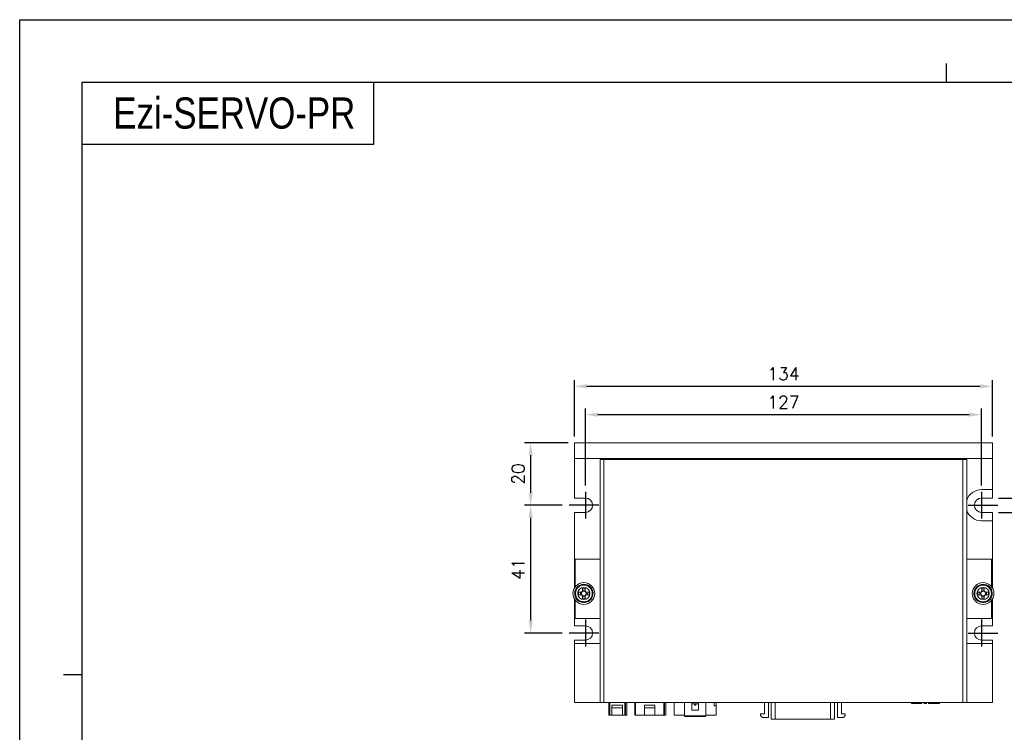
# Model space of a CAD drawing. Header units: millimetres. Extents: x 0 to 594, y 0 to 420.
# Tile 4 of 6: x 0 to 316, y 191 to 420. Entities that reach past the tile are written whole.
import ezdxf

# ---------------------------------------------------------------- set-up
doc = ezdxf.new("R2010")
doc.units = ezdxf.units.MM
doc.header["$PDSIZE"] = -1
doc.linetypes.add('CENTER2', pattern=[28.575, 19.05, -3.175, 3.175, -3.175])
doc.styles.add('H', font='txt')
doc.styles.get("Standard").update_dxf_attribs({"font": 'txt.shx', "bigfont": 'whgtxt.shx'})
doc.dimstyles.new('ISO-25', dxfattribs={"dimtxt": 2.5, "dimasz": 2.5, "dimexe": 1.25, "dimexo": 0.625, "dimtad": 1, "dimtxsty": 'Standard', "dimcen": 2.5, "dimadec": 0, "dimazin": 0, "dimtfac": 1, "dimtmove": 0, "dimatfit": 3, "dimfxl": 0, "dimarcsym": 0})

# ---------------------------------------------------------------- blocks, each defined once
blk = doc.blocks.new('*D6')
at = {"color": 8, "lineweight": -2}
for p, q in [((177.88, 286.28), (177.88, 304.41)), ((311.88, 286.28), (311.88, 304.41)), ((181.88, 302.41), (307.88, 302.41))]:
    blk.add_line(p, q, dxfattribs=at)
at = {"color": 8}
for points in [[(181.88, 303.08), (181.88, 301.74), (177.88, 302.41)], [(307.88, 303.08), (307.88, 301.74), (311.88, 302.41)]]:
    blk.add_solid(points, dxfattribs=at)
at = {"layer": 'Defpoints', "color": 0}
for p in [(311.88, 302.41), (177.88, 284.28), (311.88, 284.28)]:
    blk.add_point(p, dxfattribs=at)
at = {"color": 3, "insert": (244.88, 306.41), "char_height": 4, "attachment_point": 5}
blk.add_mtext('\\A1;134', dxfattribs=at)
blk = doc.blocks.new('*D7')
at = {"color": 8, "lineweight": -2}
for p, q in [((181.38, 270.58), (181.38, 295.32)), ((308.38, 270.58), (308.38, 295.32)), ((185.38, 293.32), (304.38, 293.32))]:
    blk.add_line(p, q, dxfattribs=at)
at = {"color": 8}
for points in [[(185.38, 293.98), (185.38, 292.65), (181.38, 293.32)], [(304.38, 293.98), (304.38, 292.65), (308.38, 293.32)]]:
    blk.add_solid(points, dxfattribs=at)
at = {"layer": 'Defpoints', "color": 0}
for p in [(308.38, 293.32), (181.38, 268.58), (308.38, 268.58)]:
    blk.add_point(p, dxfattribs=at)
at = {"color": 3, "insert": (244.88, 297.32), "char_height": 4, "attachment_point": 5}
blk.add_mtext('\\A1;127', dxfattribs=at)
blk = doc.blocks.new('*D8')
at = {"color": 8, "lineweight": -2}
for p, q in [((326.39, 270.58), (326.39, 294.58)), ((313.88, 266.58), (328.39, 266.58)), ((326.39, 261.98), (326.39, 266.58)), ((313.88, 261.98), (328.39, 261.98)), ((326.39, 257.98), (326.39, 253.98))]:
    blk.add_line(p, q, dxfattribs=at)
at = {"color": 8}
for points in [[(325.72, 270.58), (327.05, 270.58), (326.39, 266.58)], [(325.72, 257.98), (327.05, 257.98), (326.39, 261.98)]]:
    blk.add_solid(points, dxfattribs=at)
at = {"layer": 'Defpoints', "color": 0}
for p in [(311.88, 266.58), (326.39, 266.58), (311.88, 261.98)]:
    blk.add_point(p, dxfattribs=at)
at = {"color": 3, "insert": (322.39, 284.58), "char_height": 4, "attachment_point": 5, "rotation": 90}
blk.add_mtext('\\A1;4-4.6', dxfattribs=at)
blk = doc.blocks.new('*D9')
at = {"color": 8, "lineweight": -2}
for p, q in [((175.88, 284.28), (161.83, 284.28)), ((163.83, 280.28), (163.83, 268.28)), ((173.88, 264.28), (161.83, 264.28))]:
    blk.add_line(p, q, dxfattribs=at)
at = {"color": 8}
for points in [[(163.16, 280.28), (164.5, 280.28), (163.83, 284.28)], [(163.16, 268.28), (164.5, 268.28), (163.83, 264.28)]]:
    blk.add_solid(points, dxfattribs=at)
at = {"layer": 'Defpoints', "color": 0}
for p in [(177.88, 284.28), (163.83, 264.28), (175.88, 264.28)]:
    blk.add_point(p, dxfattribs=at)
at = {"color": 3, "insert": (159.83, 274.28), "char_height": 4, "attachment_point": 5, "rotation": 90}
blk.add_mtext('\\A1;20', dxfattribs=at)
blk = doc.blocks.new('*D10')
at = {"color": 8, "lineweight": -2}
for p, q in [((173.88, 264.28), (161.83, 264.28)), ((163.83, 260.28), (163.83, 227.28)), ((173.88, 223.28), (161.83, 223.28))]:
    blk.add_line(p, q, dxfattribs=at)
at = {"color": 8}
for points in [[(163.16, 260.28), (164.5, 260.28), (163.83, 264.28)], [(163.16, 227.28), (164.5, 227.28), (163.83, 223.28)]]:
    blk.add_solid(points, dxfattribs=at)
at = {"layer": 'Defpoints', "color": 0}
for p in [(175.88, 264.28), (163.83, 223.28), (175.88, 223.28)]:
    blk.add_point(p, dxfattribs=at)
at = {"color": 3, "insert": (159.83, 243.78), "char_height": 4, "attachment_point": 5, "rotation": 90}
blk.add_mtext('\\A1;41', dxfattribs=at)

msp = doc.modelspace()

# ---------------------------------------------------------------- linework, layer by layer
at = {"color": 4}
for p, q in [((297, 406), (297, 400)), ((14, 210), (20, 210))]:
    msp.add_line(p, q, dxfattribs=at)
for p, q in [((113.3901, 400), (113.3901, 380)), ((113.3901, 380), (20, 380))]:
    msp.add_line(p, q)
at = {"color": 7, "linetype": 'Continuous', "lineweight": 15}
for p, q in [((177.885, 284.2758), (177.885, 279.2758)), ((177.885, 284.2758), (311.885, 284.2758)), ((311.885, 284.2758), (311.885, 279.2758)), ((177.885, 279.2758), (311.885, 279.2758)), ((177.885, 279.2758), (177.885, 266.5758)), ((186.135, 200.9758), (186.135, 278.9758)), ((186.135, 278.9758), (187.335, 278.9758)), ((187.335, 278.9758), (187.335, 200.9758)), ((187.335, 278.9758), (302.435, 278.9758)), ((213.885, 279.2758), (213.885, 278.9758)), ((301.885, 278.9758), (301.885, 279.2758)), ((302.435, 200.9758), (302.435, 278.9758)), ((302.435, 278.9758), (303.635, 278.9758)), ((303.635, 278.9758), (303.635, 200.9758)), ((311.885, 279.2758), (311.885, 269.2758)), ((311.885, 269.2758), (308.385, 269.2758)), ((311.885, 266.5758), (311.885, 269.2758)), ((181.385, 266.5758), (177.885, 266.5758)), ((308.385, 266.5758), (311.885, 266.5758)), ((177.885, 261.9758), (177.885, 237.7786)), ((181.385, 261.9758), (177.885, 261.9758)), ((308.385, 261.9758), (311.885, 261.9758)), ((308.385, 259.2758), (311.885, 259.2758)), ((311.885, 259.2758), (311.885, 261.9758)), ((311.885, 259.2758), (311.885, 237.7786)), ((178.135, 246.9758), (186.135, 246.9758)), ((178.135, 238.1409), (178.135, 246.9758)), ((303.635, 246.9758), (311.635, 246.9758)), ((311.635, 246.9758), (311.635, 238.1409)), ((180.489, 237.6667), (180.489, 236.7476)), ((180.489, 237.0629), (181.281, 237.0629)), ((181.281, 236.7476), (181.281, 237.6667)), ((308.489, 237.6667), (308.489, 236.7476)), ((308.489, 237.0629), (309.281, 237.0629)), ((309.281, 236.7476), (309.281, 237.6667)), ((177.885, 234.173), (177.885, 225.5758)), ((177.935, 235.9758), (178.135, 235.9758)), ((177.9351, 236.0012), (178.1351, 236.0012)), ((177.9628, 235.5717), (178.1648, 235.5717)), ((178.135, 227.9758), (178.135, 233.8108)), ((180.1132, 236.3718), (179.1941, 236.3718)), ((179.1941, 235.5798), (180.1132, 235.5798)), ((179.7979, 235.5798), (179.7979, 236.3718)), ((180.2232, 236.3718), (180.1132, 236.3718)), ((180.1132, 235.5798), (180.2232, 235.5798)), ((180.489, 236.7476), (180.489, 236.6376)), ((180.489, 235.3141), (180.489, 235.2041)), ((180.489, 235.2041), (180.489, 234.2849)), ((181.281, 234.8888), (180.489, 234.8888)), ((181.281, 236.6376), (181.281, 236.7476)), ((181.281, 235.2041), (181.281, 235.3141)), ((181.281, 234.2849), (181.281, 235.2041)), ((181.6567, 236.3718), (181.5467, 236.3718)), ((181.5467, 235.5798), (181.6567, 235.5798)), ((182.5759, 236.3718), (181.6567, 236.3718)), ((181.6567, 235.5798), (182.5759, 235.5798)), ((181.972, 236.3718), (181.972, 235.5798)), ((305.935, 235.9758), (306.135, 235.9758)), ((305.9351, 236.0012), (306.1351, 236.0012)), ((305.9628, 235.5717), (306.1648, 235.5717)), ((308.1132, 236.3718), (307.1941, 236.3718)), ((307.1941, 235.5798), (308.1132, 235.5798)), ((307.7979, 235.5798), (307.7979, 236.3718)), ((308.2232, 236.3718), (308.1132, 236.3718)), ((308.1132, 235.5798), (308.2232, 235.5798)), ((308.489, 236.7476), (308.489, 236.6376)), ((308.489, 235.3141), (308.489, 235.2041)), ((308.489, 235.2041), (308.489, 234.2849)), ((309.281, 234.8888), (308.489, 234.8888)), ((309.281, 236.6376), (309.281, 236.7476)), ((309.281, 235.2041), (309.281, 235.3141)), ((309.281, 234.2849), (309.281, 235.2041)), ((309.6567, 236.3718), (309.5467, 236.3718)), ((309.5467, 235.5798), (309.6567, 235.5798)), ((310.5759, 236.3718), (309.6567, 236.3718)), ((309.6567, 235.5798), (310.5759, 235.5798)), ((309.972, 236.3718), (309.972, 235.5798)), ((311.635, 233.8108), (311.635, 227.9758)), ((311.885, 234.173), (311.885, 225.5758)), ((186.135, 227.9758), (178.135, 227.9758)), ((311.635, 227.9758), (303.635, 227.9758)), ((181.385, 225.5758), (177.885, 225.5758)), ((308.385, 225.5758), (311.885, 225.5758)), ((177.885, 220.9758), (177.885, 219.9758)), ((181.385, 220.9758), (177.885, 220.9758)), ((177.885, 219.9758), (186.135, 219.9758)), ((177.885, 219.9758), (177.885, 200.9758)), ((303.635, 219.9758), (311.885, 219.9758)), ((308.385, 220.9758), (311.885, 220.9758)), ((311.885, 220.9758), (311.885, 219.9758)), ((311.885, 219.9758), (311.885, 200.9758)), ((177.885, 200.9758), (186.135, 200.9758)), ((187.335, 200.9758), (186.135, 200.9758)), ((187.335, 200.9758), (302.435, 200.9758)), ((188.885, 196.9758), (188.885, 200.9758)), ((189.885, 200.1483), (189.885, 199.3258)), ((189.885, 200.1483), (193.285, 200.1483)), ((193.285, 199.3258), (189.885, 199.3258)), ((189.885, 199.3258), (189.885, 196.9758)), ((193.285, 200.1483), (193.285, 199.3258)), ((193.285, 196.9758), (193.285, 199.3258)), ((194.285, 200.9758), (194.285, 196.9758)), ((194.685, 196.9758), (194.685, 200.9758)), ((197.185, 196.9758), (197.185, 200.9758)), ((200.285, 200.1483), (203.685, 200.1483)), ((200.285, 200.1483), (200.285, 199.3258)), ((203.685, 199.3258), (200.285, 199.3258)), ((200.285, 199.3258), (200.285, 196.9758)), ((203.685, 200.1483), (203.685, 199.3258)), ((203.685, 196.9758), (203.685, 199.3258)), ((206.785, 200.9758), (206.785, 196.9758)), ((207.185, 196.9758), (207.185, 200.9758)), ((209.885, 200.9758), (209.885, 196.9758)), ((213.16, 200.9758), (213.16, 196.6758)), ((215.485, 198.5758), (215.485, 200.9758)), ((215.485, 200.5758), (217.685, 200.5758)), ((216.335, 200.5758), (216.335, 200.1258)), ((216.835, 200.1258), (216.335, 200.1258)), ((216.835, 200.1258), (216.835, 200.5758)), ((217.685, 200.9758), (217.685, 198.5758)), ((220.01, 200.9758), (220.01, 196.6758)), ((222.685, 199.9758), (222.685, 200.9758)), ((223.285, 199.9758), (222.685, 199.9758)), ((223.285, 200.9758), (223.285, 199.9758)), ((223.285, 196.9758), (223.285, 199.9758)), ((238.808, 197.4198), (238.808, 200.9758)), ((240.078, 200.9758), (240.078, 196.1498)), ((240.967, 200.9758), (240.967, 195.6418)), ((242.237, 200.9758), (242.237, 195.6418)), ((260.017, 200.9758), (260.017, 195.6418)), ((261.287, 195.6418), (261.287, 200.9758)), ((262.176, 196.1498), (262.176, 200.9758)), ((263.446, 200.9758), (263.446, 197.4198)), ((285.906, 200.6758), (285.906, 200.9758)), ((286.16, 200.6758), (285.906, 200.6758)), ((286.16, 200.6758), (286.16, 200.9758)), ((286.381, 200.6758), (286.16, 200.6758)), ((286.381, 200.6758), (286.381, 200.9758)), ((286.54, 200.6758), (286.381, 200.6758)), ((286.54, 200.6758), (286.54, 200.9758)), ((286.6667, 200.6758), (286.54, 200.6758)), ((286.6667, 200.9758), (286.6667, 200.6758)), ((286.6667, 200.6758), (286.728, 200.6758)), ((286.728, 200.9758), (286.728, 200.6758)), ((286.728, 200.6758), (287.049, 200.6758)), ((287.049, 200.9758), (287.049, 200.6758)), ((287.049, 200.6758), (287.1787, 200.6758)), ((287.1697, 200.6758), (287.1697, 200.9758)), ((287.1697, 200.6758), (287.3185, 200.6758)), ((287.3185, 200.9758), (287.3185, 200.6758)), ((287.3185, 200.6758), (287.7168, 200.6758)), ((287.7168, 200.6758), (287.7168, 200.9758)), ((287.7168, 200.6758), (287.8582, 200.6758)), ((287.8582, 200.9758), (287.8582, 200.6758)), ((287.8582, 200.6758), (288.3201, 200.6758)), ((288.3201, 200.9758), (288.3201, 200.6758)), ((288.3201, 200.6758), (288.3515, 200.6758)), ((288.3515, 200.6758), (288.3515, 200.9758)), ((288.3864, 200.6758), (288.3515, 200.6758)), ((288.3864, 200.6758), (288.3864, 200.9758)), ((288.9774, 200.6758), (288.3864, 200.6758)), ((288.9774, 200.6758), (288.9774, 200.9758)), ((289.0483, 200.6758), (288.9774, 200.6758)), ((289.0483, 200.6758), (289.0483, 200.9758)), ((289.2296, 200.6758), (289.0483, 200.6758)), ((289.2296, 200.6758), (289.2296, 200.9758)), ((289.2646, 200.6758), (289.2296, 200.6758)), ((289.2646, 200.6758), (289.2646, 200.9758)), ((290.0127, 200.9758), (290.0127, 200.6758)), ((290.0127, 200.6758), (290.015, 200.6758)), ((290.015, 200.9758), (290.015, 200.6758)), ((290.015, 200.6758), (290.037, 200.6758)), ((290.037, 200.9758), (290.037, 200.6758)), ((290.037, 200.6758), (290.0683, 200.6758)), ((290.0683, 200.9758), (290.0683, 200.6758)), ((290.0683, 200.6758), (290.2414, 200.6758)), ((290.2414, 200.9758), (290.2414, 200.6758)), ((290.2414, 200.6758), (290.6044, 200.6758)), ((290.6044, 200.9758), (290.6044, 200.6758)), ((290.6044, 200.6758), (290.6998, 200.6758)), ((290.6998, 200.6758), (290.6998, 200.9758)), ((290.6998, 200.6758), (290.735, 200.6758)), ((290.7326, 200.6758), (290.7558, 200.6758)), ((290.735, 200.6758), (290.735, 200.9758)), ((290.7558, 200.6758), (290.7558, 200.9758)), ((290.7558, 200.6758), (290.7581, 200.6758)), ((290.7581, 200.6758), (290.7581, 200.9758)), ((291.3436, 200.9758), (291.3436, 200.6758)), ((291.3436, 200.6758), (291.3856, 200.6758)), ((291.3856, 200.6758), (291.3856, 200.9758)), ((291.5287, 200.6758), (291.3856, 200.6758)), ((291.5287, 200.6758), (291.5287, 200.9758)), ((291.5334, 200.6758), (291.5287, 200.6758)), ((291.5334, 200.6758), (291.5334, 200.9758)), ((291.5439, 200.6758), (291.5334, 200.6758)), ((291.5439, 200.9758), (291.5439, 200.6758)), ((291.5439, 200.6758), (291.546, 200.6758)), ((291.546, 200.9758), (291.546, 200.6758)), ((291.546, 200.6758), (291.7075, 200.6758)), ((291.7075, 200.9758), (291.7075, 200.6758)), ((291.7075, 200.6758), (292.1042, 200.6758)), ((292.1042, 200.9758), (292.1042, 200.6758)), ((292.1042, 200.6758), (292.2622, 200.6758)), ((292.2622, 200.6758), (292.2622, 200.9758)), ((293.4968, 200.6758), (292.2622, 200.6758)), ((293.4968, 200.6758), (293.4968, 200.9758)), ((293.5917, 200.6758), (293.4968, 200.6758)), ((293.5917, 200.6758), (293.5917, 200.9758)), ((294.3448, 200.6758), (293.5917, 200.6758)), ((294.3448, 200.6758), (294.3448, 200.9758)), ((294.5511, 200.6758), (294.3448, 200.6758)), ((294.5511, 200.9758), (294.5511, 200.6758)), ((294.565, 200.6758), (294.5511, 200.6758)), ((294.5511, 200.6758), (294.6734, 200.6758)), ((294.565, 200.6758), (294.565, 200.9758)), ((294.6734, 200.9758), (294.6734, 200.6758)), ((294.6734, 200.6758), (294.8665, 200.6758)), ((294.8665, 200.6758), (294.8665, 200.9758)), ((303.635, 200.9758), (302.435, 200.9758)), ((303.635, 200.9758), (311.885, 200.9758)), ((188.885, 196.9758), (189.185, 196.9758)), ((189.185, 196.9758), (189.885, 196.9758)), ((189.885, 196.9758), (193.285, 196.9758)), ((193.285, 196.9758), (193.985, 196.9758)), ((193.985, 196.9758), (194.285, 196.9758)), ((194.285, 196.9758), (194.685, 196.9758)), ((197.185, 196.9758), (197.485, 196.9758)), ((197.485, 196.9758), (200.285, 196.9758)), ((200.285, 196.9758), (203.685, 196.9758)), ((203.685, 196.9758), (206.485, 196.9758)), ((206.485, 196.9758), (206.785, 196.9758)), ((206.785, 196.9758), (207.185, 196.9758)), ((213.16, 196.9758), (209.885, 196.9758)), ((213.16, 196.6758), (220.01, 196.6758)), ((213.16, 196.6758), (213.36, 196.4758)), ((213.36, 196.4758), (219.81, 196.4758)), ((217.685, 198.5758), (215.485, 198.5758)), ((219.81, 196.4758), (220.01, 196.6758)), ((220.01, 196.9758), (223.285, 196.9758)), ((237.538, 196.7848), (237.538, 197.4198)), ((238.808, 197.4198), (237.538, 197.4198)), ((237.538, 196.7848), (238.173, 196.1498)), ((240.078, 196.1498), (238.173, 196.1498)), ((262.176, 196.1498), (264.081, 196.1498)), ((264.716, 197.4198), (263.446, 197.4198)), ((264.716, 196.7848), (264.081, 196.1498)), ((264.716, 197.4198), (264.716, 196.7848)), ((240.967, 195.6418), (242.237, 195.6418)), ((242.237, 195.6418), (260.017, 195.6418)), ((260.017, 195.6418), (261.287, 195.6418))]:
    msp.add_line(p, q, dxfattribs=at)
at = {"color": 1, "linetype": 'CENTER2', "ltscale": 0.5}
for p, q in [((181.385, 268.5758), (181.385, 259.9758)), ((308.385, 268.5758), (308.385, 259.9758)), ((185.685, 264.2758), (175.885, 264.2758)), ((304.085, 264.2758), (313.885, 264.2758)), ((181.385, 227.5758), (181.385, 218.9758)), ((308.385, 227.5758), (308.385, 218.9758)), ((185.685, 223.2758), (175.885, 223.2758)), ((304.085, 223.2758), (313.885, 223.2758))]:
    msp.add_line(p, q, dxfattribs=at)
at = {"color": 8, "linetype": 'Continuous', "lineweight": 15}
for p, q in [((189.185, 196.9758), (189.185, 200.9758)), ((193.985, 196.9758), (193.985, 200.9758)), ((197.485, 196.9758), (197.485, 200.9758)), ((206.485, 196.9758), (206.485, 200.9758))]:
    msp.add_line(p, q, dxfattribs=at)
at = {"color": 6}
msp.add_lwpolyline([(0, 420), (594, 420), (594, 0), (0, 0)], close=True, dxfattribs=at)
at = {"color": 4}
msp.add_lwpolyline([(20, 400), (574, 400), (574, 20), (20, 20)], close=True, dxfattribs=at)
at = {"color": 7, "linetype": 'Continuous', "lineweight": 15}
for centre, radius in [((180.885, 235.9758), 3.5), ((180.885, 235.9758), 2.75), ((180.885, 235.9758), 2.6759), ((180.885, 235.9758), 1.9596), ((308.885, 235.9758), 3.5), ((308.885, 235.9758), 2.75), ((308.885, 235.9758), 2.6759), ((308.885, 235.9758), 1.9596)]:
    msp.add_circle(centre, radius, dxfattribs=at)
for centre, radius, start, end in [((308.385, 264.2758), 5, 90, 161.805128), ((181.385, 264.2758), 2.3, 270, 90), ((308.385, 264.2758), 2.3, 90, 270), ((308.385, 264.2758), 5, 198.194872, 270), ((180.885, 235.9758), 2.95, 187.874192, 179.506601), ((180.885, 222.3677), 15.3041, 88.517278, 91.482722), ((308.885, 235.9758), 2.95, 187.874192, 179.506601), ((308.885, 222.3679), 15.3039, 88.517266, 91.482734), ((180.885, 235.9758), 2.95, 180, 187.874192), ((194.5124, 235.9758), 15.3235, 178.519156, 181.480844), ((180.885, 235.9758), 0.8674, 117.162933, 152.837067), ((180.885, 235.9758), 0.8674, 207.162933, 242.837067), ((180.885, 235.9758), 0.7712, 149.103931, 210.896069), ((180.885, 235.9758), 0.7712, 120.896069, 149.103931), ((180.885, 235.9758), 0.7712, 210.896069, 239.103931), ((180.885, 235.9758), 0.7712, 59.103931, 120.896069), ((180.885, 235.9758), 0.7712, 239.103931, 300.896069), ((180.885, 249.5852), 15.3054, 268.517397, 271.482603), ((180.885, 235.9758), 0.8674, 27.162933, 62.837067), ((180.885, 235.9758), 0.7712, 30.896069, 59.103931), ((180.885, 235.9758), 0.7712, 300.896069, 329.103931), ((180.885, 235.9758), 0.8674, 297.162933, 332.837067), ((180.885, 235.9758), 0.7712, 329.103931, 30.896069), ((167.2847, 235.9758), 15.2962, 358.516521, 1.483479), ((308.885, 235.9758), 2.95, 180, 187.874192), ((322.492, 235.9758), 15.303, 178.51718, 181.48282), ((308.885, 235.9758), 0.8674, 117.162933, 152.837067), ((308.885, 235.9758), 0.8674, 207.162933, 242.837067), ((308.885, 235.9758), 0.7712, 149.103931, 210.896069), ((308.885, 235.9758), 0.7712, 120.896069, 149.103931), ((308.885, 235.9758), 0.7712, 210.896069, 239.103931), ((308.885, 235.9758), 0.7712, 59.103931, 120.896069), ((308.885, 235.9758), 0.7712, 239.103931, 300.896069), ((308.885, 249.5849), 15.3051, 268.517385, 271.482615), ((308.885, 235.9758), 0.8674, 27.162933, 62.837067), ((308.885, 235.9758), 0.7712, 30.896069, 59.103931), ((308.885, 235.9758), 0.7712, 300.896069, 329.103931), ((308.885, 235.9758), 0.8674, 297.162933, 332.837067), ((308.885, 235.9758), 0.7712, 329.103931, 30.896069), ((295.2779, 235.9758), 15.303, 358.51718, 1.48282), ((181.385, 223.2758), 2.3, 270, 90), ((308.385, 223.2758), 2.3, 90, 270)]:
    msp.add_arc(centre, radius, start, end, dxfattribs=at)

# ---------------------------------------------------------------- texts
at = {"insert": (30, 390), "char_height": 10, "attachment_point": 4, "style": 'H'}
msp.add_mtext_dynamic_manual_height_columns('{\\fArial|b0|i0|c0|p34;\\W0.8;Ezi-SERVO-\\fArial|b0|i0|c161|p34;PR}', width=212.060669, gutter_width=12.5, heights=[0], dxfattribs=at)

# ---------------------------------------------------------------- dimensions: what is measured, and where the dimension line sits
for base, p1, p2, picture, middle in [((311.885, 302.4111), (177.885, 284.2758), (311.885, 284.2758), '*D6', (244.885, 306.4111)), ((308.385, 293.3179), (181.385, 268.5758), (308.385, 268.5758), '*D7', (244.885, 297.3179))]:
    dim = msp.add_linear_dim(base=base, p1=p1, p2=p2, dimstyle='ISO-25', override={"dimscale": 2, "dimtxt": 2, "dimasz": 2, "dimexe": 1, "dimexo": 1, "dimgap": 1, "dimdec": 3, "dimzin": 9, "dimdsep": 46, "dimcen": 0, "dimclrd": 8, "dimclre": 8, "dimclrt": 3, "dimadec": 3, "dimazin": 2, "dimtdec": 3, "dimfxl": 0.6, "dimtolj": 1, "dimtzin": 1, "dimarcsym": 1})
    dim.commit()
    dim.dimension.update_dxf_attribs({"geometry": picture, "text_midpoint": middle})
dim = msp.add_linear_dim(base=(326.3858, 266.5758), p1=(311.885, 261.9758), p2=(311.885, 266.5758), angle=90, text='4-<>', dimstyle='ISO-25', override={"dimscale": 2, "dimtxt": 2, "dimasz": 2, "dimexe": 1, "dimexo": 1, "dimgap": 1, "dimdec": 3, "dimzin": 9, "dimdsep": 46, "dimcen": 0, "dimclrd": 8, "dimclre": 8, "dimclrt": 3, "dimadec": 3, "dimazin": 2, "dimtdec": 3, "dimfxl": 0.6, "dimtolj": 1, "dimtzin": 1, "dimarcsym": 1})
dim.commit()
dim.dimension.update_dxf_attribs({"geometry": '*D8', "text_midpoint": (322.3858, 284.5758)})
for base, p1, p2, picture, middle in [((163.8302, 264.2758), (177.885, 284.2758), (175.885, 264.2758), '*D9', (159.8302, 274.2758)), ((163.8302, 223.2758), (175.885, 264.2758), (175.885, 223.2758), '*D10', (159.8302, 243.7758))]:
    dim = msp.add_linear_dim(base=base, p1=p1, p2=p2, angle=90, dimstyle='ISO-25', override={"dimscale": 2, "dimtxt": 2, "dimasz": 2, "dimexe": 1, "dimexo": 1, "dimgap": 1, "dimdec": 3, "dimzin": 9, "dimdsep": 46, "dimcen": 0, "dimclrd": 8, "dimclre": 8, "dimclrt": 3, "dimadec": 3, "dimazin": 2, "dimtdec": 3, "dimfxl": 0.6, "dimtolj": 1, "dimtzin": 1, "dimarcsym": 1})
    dim.commit()
    dim.dimension.update_dxf_attribs({"geometry": picture, "text_midpoint": middle})

doc.saveas('drawing.dxf')
